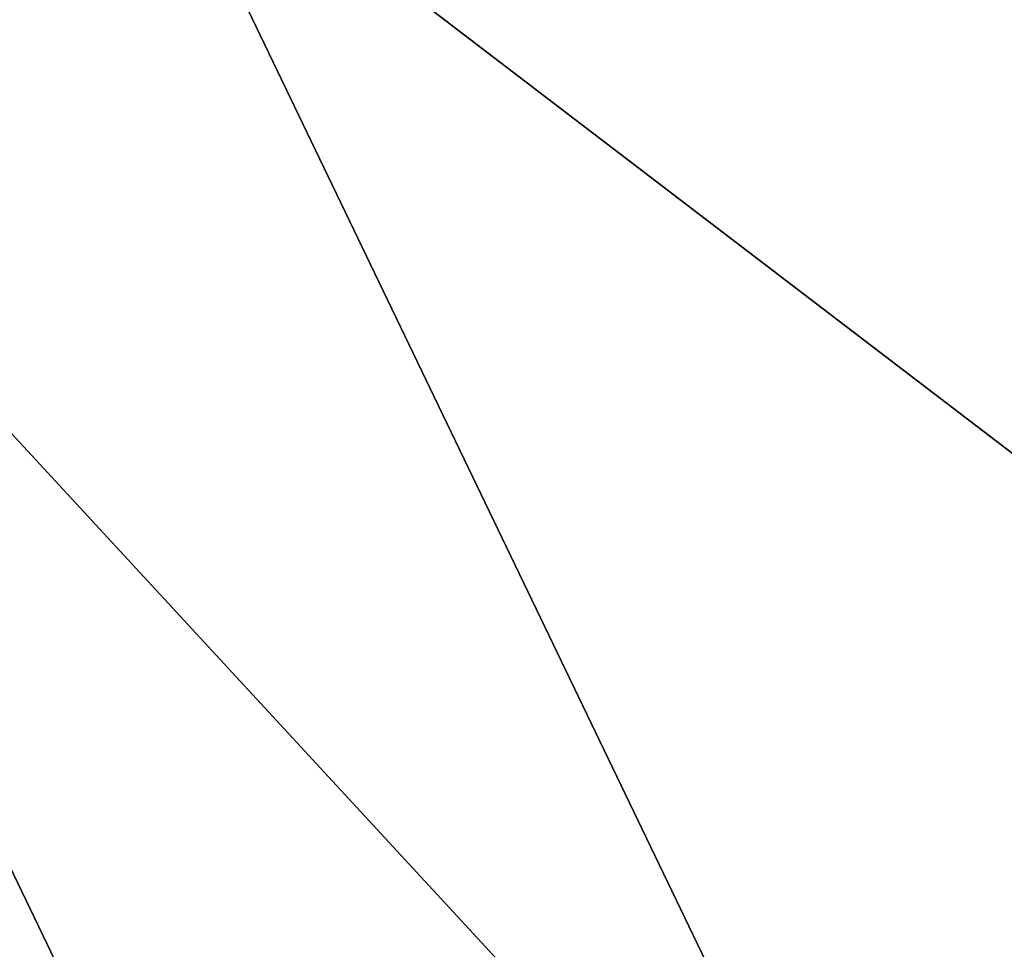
# Model space of a CAD drawing. Header units: millimetres. Extents: x 26 to 326, y -150 to 150.
# Tile 123 of 256: x 169.214 to 169.486, y -4.456 to -4.199. Entities that reach past the tile are written whole.
import ezdxf

# ---------------------------------------------------------------- set-up
doc = ezdxf.new("R2010")
doc.units = ezdxf.units.MM
doc.header["$LTSCALE"] = 25.4
doc.layers.get('0').update_dxf_attribs({"true_color": 0xff5454})

# ---------------------------------------------------------------- blocks, each defined once
blk = doc.blocks.new('Z_o_enie AMALFI_8381_8380 pm 1.STL')
at = {"color": 18, "true_color": 0x000000}
mesh = blk.add_polyface(dxfattribs=at)
corners = [(169.70268, -4.48247, 362.50183), (169.24763, -4.13509, 361.02875), (169.46564, -4.58822, 361.0228), (169.49348, -4.04765, 362.50754)]
mesh.append_faces([[corners[k] for k in face] for face in [(0, 1, 2), (1, 0, 3)]], dxfattribs={"vtx0": -1, "color": 18})
mesh = blk.add_polyface(dxfattribs=at)
corners = [(169.46564, -4.58822, 361.0228), (169.09064, -4.1823, 359.42923), (169.31429, -4.64715, 359.42313), (169.24763, -4.13509, 361.02875)]
mesh.append_faces([[corners[k] for k in face] for face in [(0, 1, 2), (1, 0, 3)]], dxfattribs={"vtx0": -1, "color": 18})
mesh = blk.add_polyface(dxfattribs=at)
corners = [(169.31429, -4.64715, 359.42313), (169.04613, -4.18969, 358.52072), (169.27139, -4.65789, 358.51456), (169.09064, -4.1823, 359.42923)]
mesh.append_faces([[corners[k] for k in face] for face in [(0, 1, 2), (1, 0, 3)]], dxfattribs={"vtx0": -1, "color": 18})
mesh = blk.add_polyface(dxfattribs=at)
corners = [(169.04613, -4.18969, 358.52072), (169.25775, -4.65347, 357.6283), (169.27139, -4.65789, 358.51456), (169.03218, -4.18409, 357.63446)]
mesh.append_faces([[corners[k] for k in face] for face in [(0, 1, 2), (1, 0, 3)]], dxfattribs={"vtx0": -1, "color": 18})

msp = doc.modelspace()

# ---------------------------------------------------------------- block references
at = {"color": 0}
msp.add_blockref('Z_o_enie AMALFI_8381_8380 pm 1.STL', (0, 0), dxfattribs=at)

doc.saveas('drawing.dxf')
